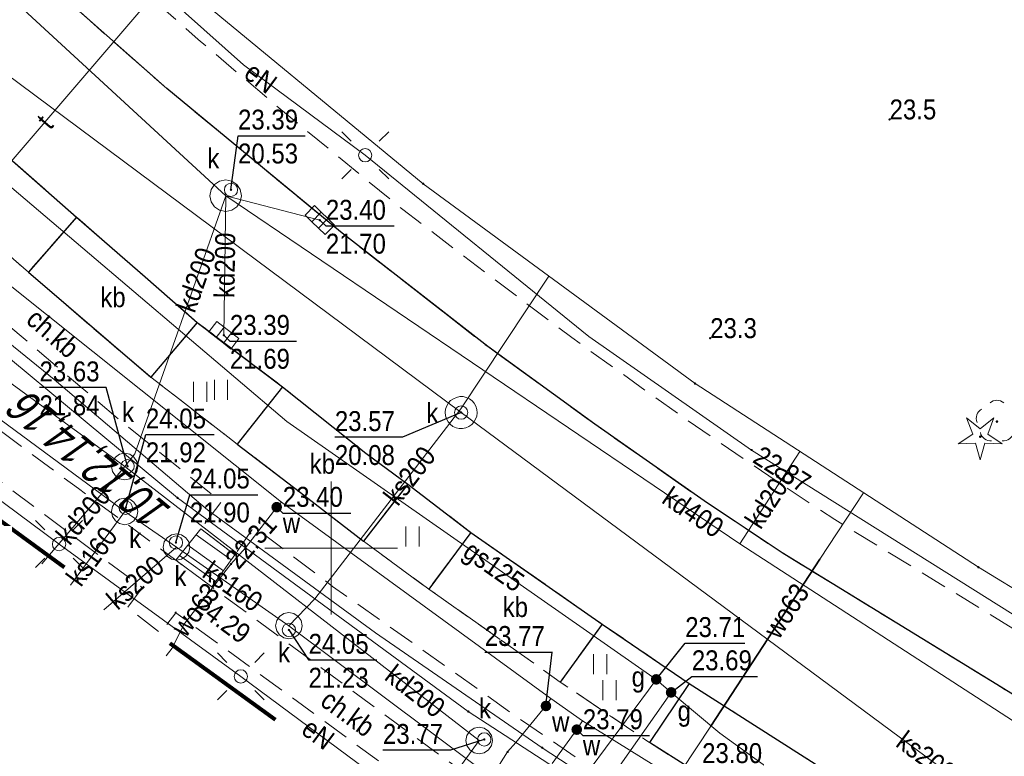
# Model space of a CAD drawing. Header units: metres. Extents: x 5490589 to 5490956, y 5935138 to 5935420.
# Tile 25 of 37: x 5490788 to 5490825, y 5935192 to 5935220. Entities that reach past the tile are written whole.
import ezdxf
from ezdxf.enums import TextEntityAlignment as Align

# ---------------------------------------------------------------- set-up
doc = ezdxf.new("R2010")
doc.units = ezdxf.units.M
doc.header["$MEASUREMENT"] = 0
for name, pattern in [('1.0_0.5', [1.5, 1, -0.5]), ('1.5_0.5', [2, 1.5, -0.5]), ('218-1000', [1.4, 0.7, -0.7]), ('219-500', [0]), ('egkk-500', [0]), ('egug-500', [0])]:
    doc.linetypes.add(name, pattern=pattern)
doc.layers.get('0').update_dxf_attribs({"color": 2, "linetype": 'CONTINUOUS', "lineweight": 5})
for name, color, linetype in [('203-punkt graniczny', 7, 'CONTINUOUS'), ('217-kontur klasyfikacyjny', 7, 'CONTINUOUS'), ('218-kontur użytku gruntowego', 7, 'CONTINUOUS'), ('219-działka ewidencyjna', 7, 'CONTINUOUS'), ('238-Punkt adresowy', 7, 'CONTINUOUS'), ('chodnik', 7, 'CONTINUOUS'), ('chodnik-Atr17', 7, 'CONTINUOUS'), ('drzewo iglaste', 7, 'CONTINUOUS'), ('drzewo liściaste', 7, 'CONTINUOUS'), ('jezdnia', 7, 'CONTINUOUS'), ('komora podziemna', 7, 'CONTINUOUS'), ('kratka ściekowa', 7, 'CONTINUOUS'), ('krawężnik', 7, 'CONTINUOUS'), ('latarnia', 7, 'CONTINUOUS'), ('obszar utwardzony', 7, 'CONTINUOUS'), ('obszar utwardzony-Atr17', 7, 'CONTINUOUS'), ('obudowa ochronna przewodu', 7, 'CONTINUOUS'), ('pikieta naturalna', 7, 'CONTINUOUS'), ('pikieta naturalna-Atr2', 7, 'CONTINUOUS'), ('pikieta sztuczna', 7, 'CONTINUOUS'), ('pikieta sztuczna-Atr2', 7, 'CONTINUOUS'), ('przewód elektroenergetyczny podziemny', 7, 'CONTINUOUS'), ('przewód elektroenergetyczny podziemny-Atr1', 7, 'CONTINUOUS'), ('przewód gazowy', 7, 'CONTINUOUS'), ('przewód gazowy-Atr1', 7, 'CONTINUOUS'), ('przewód kanalizacyjny', 7, 'CONTINUOUS'), ('przewód kanalizacyjny-Atr1', 7, 'CONTINUOUS'), ('przewód telekomunikacyjny podziemny', 7, 'CONTINUOUS'), ('przewód telekomunikacyjny podziemny-Atr1', 7, 'CONTINUOUS'), ('przewód wodociągowy', 7, 'CONTINUOUS'), ('przewód wodociągowy-Atr1', 7, 'CONTINUOUS'), ('rzędna', 7, 'CONTINUOUS'), ('rzędna-Atr2', 7, 'CONTINUOUS'), ('rzędna-Atr3', 7, 'CONTINUOUS'), ('schody w ciągu komunikacyjnym', 7, 'CONTINUOUS'), ('trawnik', 7, 'CONTINUOUS'), ('właz do komory lub kanału - okrągły', 7, 'CONTINUOUS'), ('właz do komory lub kanału - okrągły-Atr17', 7, 'CONTINUOUS'), ('zasuwa lub zawór', 7, 'CONTINUOUS'), ('zasuwa lub zawór-Atr17', 7, 'CONTINUOUS')]:
    doc.layers.add(name, color=color, linetype=linetype)
doc.layers.add('zakres nowy', color=6, linetype='218-1000', lineweight=80)
doc.styles.get("Standard").update_dxf_attribs({"font": 'Working1250', "width": 0.75})

# ---------------------------------------------------------------- blocks, each defined once
blk = doc.blocks.new('203')
at = {"linetype": 'Continuous', "lineweight": 0}
h = blk.add_hatch(color=0, dxfattribs=at)
edge = h.paths.add_edge_path()
edge.add_arc((0, 0), 0.045, 0, 360)
blk = doc.blocks.new('PW01')
at = {"linetype": 'Continuous', "lineweight": 13}
h = blk.add_hatch(color=0, dxfattribs=at)
edge = h.paths.add_edge_path()
edge.add_arc((0, 0), 0.045, 0, 360)
blk = doc.blocks.new('OP011')
at = {"linetype": 'Continuous', "lineweight": 13}
h = blk.add_hatch(color=0, dxfattribs=at)
edge = h.paths.add_edge_path()
edge.add_arc((0, 0), 0.05, 0, 360)
at = {"color": 0, "linetype": 'Continuous', "lineweight": 13}
for p, q in [((-0.283, 0.093), (-0.512, 0.706)), ((-0.512, 0.706), (0, 0.299)), ((0, 0.299), (0.512, 0.706)), ((0.512, 0.706), (0.283, 0.093)), ((-0.828, -0.268), (-0.283, 0.093)), ((0.283, 0.093), (0.828, -0.268)), ((-0.175, -0.24), (-0.828, -0.268)), ((0, -0.87), (-0.175, -0.24)), ((0.175, -0.24), (0, -0.87)), ((0.828, -0.268), (0.175, -0.24))]:
    blk.add_line(p, q, dxfattribs=at)
blk = doc.blocks.new('OP021')
at = {"linetype": 'Continuous', "lineweight": 13}
h = blk.add_hatch(color=0, dxfattribs=at)
edge = h.paths.add_edge_path()
edge.add_arc((0, 0), 0.05, 0, 360)
at = {"color": 0, "linetype": 'Continuous', "lineweight": 13}
for centre, start, end in [((0, 0.4), 49.272, 130.728), ((-0.38, 0.124), 121.308, 202.548), ((0.38, 0.124), 337.452, 58.692), ((-0.235, -0.324), 193.221, 274.871), ((0.235, -0.324), 265.129, 346.779)]:
    blk.add_arc(centre, 0.4, start, end, dxfattribs=at)
blk = doc.blocks.new('TU04')
at = {"color": 0, "linetype": 'Continuous', "lineweight": 13}
for p, q in [((0, 0), (0, 0.75)), ((0.5, 0), (0.5, 0.75))]:
    blk.add_line(p, q, dxfattribs=at)
blk = doc.blocks.new('US22')
at = {"color": 0, "linetype": 'Continuous', "lineweight": 13}
blk.add_circle((0, 0), 0.25, dxfattribs=at)
blk = doc.blocks.new('SM01')
at = {"color": 0, "linetype": 'Continuous', "lineweight": 13}
for p, q in [((-0.53, 0.531), (-0.883, 0.884)), ((0.531, 0.531), (0.884, 0.884)), ((-0.53, -0.53), (-0.883, -0.883)), ((0.531, -0.53), (0.884, -0.883))]:
    blk.add_line(p, q, dxfattribs=at)
blk.add_circle((0, 0), 0.25, dxfattribs=at)
blk = doc.blocks.new('US25')
at = {"linetype": 'Continuous', "lineweight": 0}
h = blk.add_hatch(color=0, dxfattribs=at)
edge = h.paths.add_edge_path()
edge.add_arc((0, 0), 0.2, 0, 360)
blk = doc.blocks.new('US05')
at = {"color": 0, "linetype": 'Continuous', "lineweight": 13}
for p, q in [((-0.525, -0.25), (-0.525, 0.25)), ((-0.525, 0.25), (-0.175, 0.25)), ((-0.175, -0.25), (-0.175, 0.25)), ((-0.175, 0.25), (0.175, 0.25)), ((0.175, -0.25), (0.175, 0.25)), ((0.175, 0.25), (0.525, 0.25)), ((0.525, -0.25), (0.525, 0.25)), ((-0.525, -0.25), (-0.175, -0.25)), ((-0.175, -0.25), (0.175, -0.25)), ((0.175, -0.25), (0.525, -0.25))]:
    blk.add_line(p, q, dxfattribs=at)

msp = doc.modelspace()

# ---------------------------------------------------------------- linework, layer by layer
at = {"color": 0}
for p, q in [((5490800, 5935197.5), (5490800, 5935202.5)), ((5490800, 5935197.5), (5490800, 5935202.5)), ((5490800, 5935197.5), (5490800, 5935202.5)), ((5490800, 5935197.5), (5490800, 5935202.5)), ((5490797.5, 5935200), (5490800, 5935200)), ((5490797.5, 5935200), (5490800, 5935200)), ((5490800, 5935200), (5490802.5, 5935200)), ((5490800, 5935200), (5490802.5, 5935200))]:
    msp.add_line(p, q, dxfattribs=at)
at = {"layer": '217-kontur klasyfikacyjny', "color": 3, "linetype": 'egkk-500', "lineweight": 18, "flags": 128}
for points in [[(5490793.67, 5935221.8), (5490803.46, 5935213.71)], [(5490803.46, 5935213.71), (5490813.69, 5935206.19)], [(5490813.69, 5935206.19), (5490824.35, 5935199.28)], [(5490824.35, 5935199.28), (5490839.02, 5935190.33)]]:
    msp.add_lwpolyline(points, dxfattribs=at)
at = {"layer": '218-kontur użytku gruntowego', "color": 3, "linetype": 'egug-500', "lineweight": 18, "flags": 128}
for points in [[(5490793.67, 5935221.8), (5490803.46, 5935213.71)], [(5490803.46, 5935213.71), (5490793.67, 5935221.8)], [(5490803.46, 5935213.71), (5490813.69, 5935206.19)], [(5490813.69, 5935206.19), (5490803.46, 5935213.71)], [(5490783.78, 5935210.54), (5490794.22, 5935201.89)], [(5490794.22, 5935201.89), (5490783.78, 5935210.54)], [(5490813.69, 5935206.19), (5490824.35, 5935199.28)], [(5490824.35, 5935199.28), (5490813.69, 5935206.19)], [(5490794.22, 5935201.89), (5490805.16, 5935193.85)], [(5490805.16, 5935193.85), (5490794.22, 5935201.89)], [(5490824.35, 5935199.28), (5490839.02, 5935190.33)], [(5490839.02, 5935190.33), (5490824.35, 5935199.28)], [(5490805.16, 5935193.85), (5490816.54, 5935186.46)], [(5490816.54, 5935186.46), (5490805.16, 5935193.85)]]:
    msp.add_lwpolyline(points, dxfattribs=at)
at = {"layer": '219-działka ewidencyjna', "color": 7, "linetype": '219-500', "lineweight": 18, "flags": 128}
for points in [[(5490793.67, 5935221.8), (5490803.46, 5935213.71)], [(5490803.46, 5935213.71), (5490813.69, 5935206.19)], [(5490783.78, 5935210.54), (5490794.22, 5935201.89)], [(5490813.69, 5935206.19), (5490824.35, 5935199.28)], [(5490794.22, 5935201.89), (5490805.16, 5935193.85)], [(5490824.35, 5935199.28), (5490839.02, 5935190.33)], [(5490805.16, 5935193.85), (5490816.54, 5935186.46)]]:
    msp.add_lwpolyline(points, dxfattribs=at)
at = {"layer": 'chodnik', "color": 7, "linetype": '1.0_0.5', "lineweight": 18, "flags": 128}
for points in [[(5490850.09, 5935193.68), (5490848.28, 5935194.8), (5490847.33, 5935193.46), (5490846.45, 5935192.26), (5490845.21, 5935190.7), (5490844.54, 5935189.93), (5490844.08, 5935189.43), (5490843.8, 5935189.2), (5490843.55, 5935189.04), (5490843.25, 5935188.86), (5490842.94, 5935188.74), (5490842.64, 5935188.62), (5490842.3, 5935188.56), (5490841.99, 5935188.49), (5490841.62, 5935188.44), (5490841.3, 5935188.4), (5490840.97, 5935188.37), (5490840.64, 5935188.37), (5490840.3, 5935188.39), (5490839.97, 5935188.44), (5490839.65, 5935188.55), (5490839.34, 5935188.66), (5490839.04, 5935188.8), (5490838.2, 5935189.26), (5490836.02, 5935190.58), (5490823.22, 5935198.47), (5490818.95, 5935201.07), (5490816.85, 5935202.45), (5490813.14, 5935204.99), (5490809.05, 5935207.92), (5490805.88, 5935210.31), (5490802.69, 5935212.74), (5490798.11, 5935216.5), (5490795, 5935219.14), (5490791.24, 5935222.46), (5490787.55, 5935225.87), (5490785.37, 5935227.91), (5490782.53, 5935230.71), (5490778.34, 5935235.05), (5490774.62, 5935239.11), (5490771.35, 5935242.88), (5490769.08, 5935245.62), (5490764.11, 5935251.83), (5490761.01, 5935255.81), (5490755.83, 5935263.18), (5490753.66, 5935266.54), (5490748.77, 5935274.21), (5490747.72, 5935275.85), (5490746.84, 5935275.29), (5490746.51, 5935273.75), (5490751.86, 5935265.39), (5490754, 5935262.06), (5490762.2, 5935250.68), (5490764.74, 5935247.57), (5490767.26, 5935244.46), (5490769.8, 5935241.37), (5490773.09, 5935237.6), (5490776.46, 5935233.91), (5490778.52, 5935231.68), (5490782.03, 5935228.18), (5490784.89, 5935225.39), (5490787.83, 5935222.62), (5490790.8, 5935219.95), (5490793.82, 5935217.29), (5490796.91, 5935214.74), (5490800.35, 5935211.9), (5490805.89, 5935207.58), (5490809.92, 5935204.66), (5490814.03, 5935201.78), (5490816.97, 5935199.82), (5490825.04, 5935194.87), (5490834.38, 5935189.08), (5490835.18, 5935188.62), (5490836.52, 5935187.78), (5490837.82, 5935187.05), (5490838.71, 5935186.6), (5490839.68, 5935186.32), (5490840.17, 5935186.24), (5490840.68, 5935186.22), (5490841.17, 5935186.25), (5490841.69, 5935186.29), (5490842.2, 5935186.37), (5490842.68, 5935186.42), (5490843.16, 5935186.55), (5490843.65, 5935186.7), (5490844.11, 5935186.9), (5490844.56, 5935187.12), (5490844.97, 5935187.4), (5490845.37, 5935187.7), (5490845.74, 5935188.06), (5490846.4, 5935188.81), (5490847.03, 5935189.58), (5490847.66, 5935190.36), (5490848.57, 5935191.56)], [(5490778.34, 5935216.83), (5490776.72, 5935214.62), (5490778.06, 5935213.65), (5490779.52, 5935215.75), (5490782.7, 5935212.88), (5490787.41, 5935208.76), (5490792, 5935204.85), (5490795.86, 5935201.73), (5490795.1, 5935200.72), (5490796.38, 5935199.75), (5490797.09, 5935200.8), (5490800.05, 5935198.56), (5490807.47, 5935193.31), (5490810.87, 5935191), (5490816.1, 5935187.67), (5490821.34, 5935184.5), (5490821.62, 5935185.18), (5490821.76, 5935185.66), (5490821.88, 5935186.16), (5490821.92, 5935186.53), (5490817.12, 5935189.42), (5490811.98, 5935192.68), (5490808.62, 5935194.96), (5490803.67, 5935198.46), (5490801.21, 5935200.26), (5490798.84, 5935202.09), (5490796.46, 5935203.91), (5490793.22, 5935206.43), (5490790.93, 5935208.37), (5490788.61, 5935210.38), (5490784.05, 5935214.37), (5490781.82, 5935216.4), (5490779.61, 5935218.44), (5490775.3, 5935222.87), (5490771.16, 5935227.16), (5490762.19, 5935236.95), (5490761.88, 5935237.35), (5490761.63, 5935237.8), (5490761.52, 5935238.13), (5490761.49, 5935238.45), (5490761.53, 5935238.79), (5490761.69, 5935239.29), (5490761.89, 5935239.75), (5490762.17, 5935240.18), (5490762.52, 5935240.67), (5490760.1, 5935243.77), (5490759.14, 5935243.44), (5490758.62, 5935243.34), (5490758.15, 5935243.3), (5490757.66, 5935243.28), (5490757.14, 5935243.26), (5490756.14, 5935243.23), (5490755.14, 5935243.26), (5490754.13, 5935243.33), (5490753.62, 5935243.39), (5490753.13, 5935243.48), (5490752.66, 5935243.58), (5490752.15, 5935243.7), (5490751.71, 5935243.9), (5490751.08, 5935244.31), (5490749.35, 5935243.37), (5490747.61, 5935242.42), (5490728.02, 5935231.69), (5490713.43, 5935223.69), (5490712.7, 5935222.79), (5490712.25, 5935222.22), (5490711.77, 5935221.5), (5490711.41, 5935220.83), (5490711.11, 5935219.98), (5490729.81, 5935230.21), (5490750.94, 5935241.71), (5490751.19, 5935241.8), (5490751.47, 5935241.79), (5490752.22, 5935241.59), (5490752.71, 5935241.49), (5490753.21, 5935241.39), (5490753.71, 5935241.34), (5490754.21, 5935241.3), (5490754.71, 5935241.25), (5490755.39, 5935241.23), (5490755.74, 5935241.23), (5490756.07, 5935241.09), (5490756.35, 5935240.88), (5490761.98, 5935234.06), (5490765.98, 5935229.55), (5490769.38, 5935225.85), (5490773.76, 5935221.34), (5490778.2, 5935217.04)], [(5490725.49, 5935196.72), (5490726.23, 5935195.39), (5490743.06, 5935204.55), (5490744.86, 5935205.52), (5490767.3, 5935217.72), (5490775.26, 5935211.72), (5490774.59, 5935210.83), (5490775.87, 5935209.83), (5490776.51, 5935210.78), (5490792.89, 5935198.51), (5490792.33, 5935197.76), (5490793.58, 5935196.8), (5490794.15, 5935197.57), (5490802.05, 5935191.8), (5490810.22, 5935185.78), (5490801.51, 5935171.37), (5490807.14, 5935167.97), (5490814.11, 5935179.42), (5490817.19, 5935177.52), (5490819.33, 5935181.02), (5490811.07, 5935187.13), (5490802.95, 5935193.04), (5490795.51, 5935198.54), (5490794.15, 5935199.55), (5490790.49, 5935202.24), (5490779.3, 5935210.52), (5490777.07, 5935212.14), (5490775.69, 5935213.17), (5490774.53, 5935214.02), (5490767.52, 5935219.61), (5490764.79, 5935218.16), (5490753.9, 5935212.2)]]:
    msp.add_lwpolyline(points, close=True, dxfattribs=at)
at = {"layer": 'jezdnia', "color": 7, "linetype": '1.5_0.5', "lineweight": 18, "flags": 128}
msp.add_lwpolyline([(5490754, 5935262.06), (5490751.86, 5935265.39), (5490746.51, 5935273.75), (5490742.63, 5935279.84), (5490738.32, 5935286.44), (5490732.44, 5935295.73), (5490722.51, 5935311.34), (5490718.74, 5935317.25), (5490717.66, 5935318.92), (5490716.6, 5935320.62), (5490715.86, 5935321.91), (5490715.17, 5935323.27), (5490713.69, 5935326.49), (5490713.08, 5935327.85), (5490712.37, 5935329.69), (5490711.86, 5935331.13), (5490710.98, 5935334.03), (5490710.54, 5935335.49), (5490710.2, 5935336.88), (5490709.91, 5935337.91), (5490709.63, 5935339.3), (5490709.38, 5935340.82), (5490709.16, 5935342.35), (5490708.93, 5935343.86), (5490708.77, 5935345.32), (5490708.64, 5935346.8), (5490708.53, 5935348.26), (5490708.49, 5935350.27), (5490708.49, 5935352.27), (5490708.52, 5935354.29), (5490708.69, 5935357.31), (5490708.92, 5935359.29), (5490709.22, 5935361.29), (5490709.44, 5935362.78), (5490709.76, 5935364.23), (5490710.63, 5935367.57), (5490711.19, 5935368.99), (5490711.62, 5935369.88), (5490712.04, 5935370.75), (5490712.55, 5935371.63), (5490712.82, 5935372.06), (5490713.19, 5935372.46), (5490713.52, 5935372.84), (5490713.91, 5935373.2), (5490714.28, 5935373.53), (5490714.72, 5935373.8), (5490715.14, 5935373.99), (5490715.59, 5935374.2), (5490716.1, 5935374.35), (5490716.58, 5935374.46), (5490717.06, 5935374.54), (5490717.59, 5935374.6), (5490718.09, 5935374.63), (5490718.59, 5935374.65), (5490719.09, 5935374.64), (5490719.58, 5935374.59), (5490720.06, 5935374.47), (5490720.55, 5935374.34), (5490721.53, 5935374.04), (5490723.41, 5935373.35), (5490702.58, 5935381.08), (5490702.88, 5935380.9), (5490703.47, 5935380.34), (5490704.14, 5935379.62), (5490704.41, 5935379.22), (5490704.74, 5935378.8), (5490705, 5935378.36), (5490705.24, 5935377.93), (5490705.41, 5935377.45), (5490705.56, 5935376.98), (5490705.82, 5935376), (5490705.91, 5935375.52), (5490705.96, 5935375), (5490705.84, 5935373.98), (5490705.68, 5935373.03), (5490704.59, 5935369.2), (5490704.16, 5935367.65), (5490703.32, 5935364.34), (5490702.95, 5935362.4), (5490702.62, 5935360.41), (5490702.37, 5935358.41), (5490702.21, 5935356.95), (5490702.11, 5935355.46), (5490702, 5935353.48), (5490701.86, 5935351.04), (5490701.94, 5935349.48), (5490702, 5935347.48), (5490702.1, 5935345.49), (5490702.32, 5935343.51), (5490702.58, 5935341.53), (5490702.9, 5935339.58), (5490703.23, 5935337.6), (5490704.2, 5935333.72), (5490704.64, 5935332.3), (5490705.46, 5935329.97), (5490706.14, 5935328.08), (5490707.1, 5935325.83), (5490707.95, 5935324), (5490709.1, 5935321.76), (5490710.29, 5935319.58), (5490711.29, 5935317.81), (5490714.53, 5935312.73), (5490717.75, 5935307.69), (5490721, 5935302.68), (5490723.92, 5935298.01), (5490727.38, 5935292.63), (5490730.7, 5935287.45), (5490733.32, 5935283.34), (5490733.85, 5935282.52), (5490734.55, 5935281.41), (5490739.74, 5935273.17), (5490741.9, 5935269.87), (5490746.8, 5935262.16), (5490748.88, 5935258.81), (5490749.4, 5935257.88), (5490749.6, 5935257.24), (5490749.69, 5935256.22), (5490749.7, 5935255.72), (5490749.66, 5935254.72), (5490749.48, 5935253.71), (5490749.24, 5935252.74), (5490748.89, 5935251.77), (5490748.72, 5935251.33), (5490748.47, 5935250.87), (5490747.84, 5935249.96), (5490747.2, 5935249.3), (5490746.48, 5935248.68), (5490745.65, 5935248.12), (5490744.74, 5935247.55), (5490712.74, 5935230.16), (5490703.54, 5935225.12), (5490693.9, 5935219.85), (5490693.4, 5935219.62), (5490692.46, 5935219.23), (5490691.54, 5935218.92), (5490691.09, 5935218.79), (5490690.08, 5935218.63), (5490689.05, 5935218.54), (5490688.53, 5935218.56), (5490687.54, 5935218.63), (5490687.06, 5935218.73), (5490686.07, 5935219.05), (5490685.61, 5935219.22), (5490685.15, 5935219.42), (5490684.72, 5935219.66), (5490684.28, 5935219.91), (5490683.86, 5935220.2), (5490683.46, 5935220.5), (5490683.06, 5935220.82), (5490682.69, 5935221.17), (5490682.34, 5935221.51), (5490682.03, 5935221.84), (5490681.58, 5935222.25), (5490692, 5935203.21), (5490691.95, 5935203.64), (5490691.81, 5935204.11), (5490691.67, 5935204.57), (5490691.58, 5935205.09), (5490691.5, 5935205.57), (5490691.45, 5935206.08), (5490691.44, 5935206.59), (5490691.46, 5935207.1), (5490691.51, 5935207.6), (5490691.57, 5935208.09), (5490691.67, 5935208.6), (5490691.79, 5935209.07), (5490691.97, 5935209.54), (5490692.16, 5935210.01), (5490692.38, 5935210.47), (5490692.6, 5935210.92), (5490692.87, 5935211.35), (5490693.16, 5935211.75), (5490693.44, 5935212.14), (5490693.82, 5935212.5), (5490694.17, 5935212.86), (5490694.55, 5935213.19), (5490694.94, 5935213.49), (5490695.79, 5935214.04), (5490696.66, 5935214.53), (5490697.52, 5935215.02), (5490700.98, 5935216.88), (5490713.43, 5935223.69), (5490747.61, 5935242.42), (5490749.35, 5935243.37), (5490751.08, 5935244.31), (5490752.54, 5935244.93), (5490753.48, 5935245.27), (5490754.44, 5935245.5), (5490755.47, 5935245.62), (5490756.49, 5935245.57), (5490757.44, 5935245.48), (5490757.94, 5935245.33), (5490758.44, 5935245.18), (5490758.97, 5935244.88), (5490759.4, 5935244.58), (5490760.1, 5935243.77), (5490762.52, 5935240.67), (5490764.56, 5935238.37), (5490768.95, 5935233.26), (5490770.95, 5935231.1), (5490772.99, 5935228.9), (5490777.19, 5935224.62), (5490781.53, 5935220.39), (5490785.9, 5935216.42), (5490790.42, 5935212.45), (5490793, 5935210.21), (5490794.96, 5935208.49), (5490798.17, 5935206.07), (5490801.3, 5935203.57), (5490802.88, 5935202.4), (5490805.26, 5935200.59), (5490810.19, 5935197.14), (5490813.47, 5935194.9), (5490818.52, 5935191.68), (5490820, 5935190.79), (5490832.04, 5935183.46), (5490835.43, 5935181.38), (5490842.37, 5935177.14), (5490842.16, 5935176.8), (5490843.47, 5935176), (5490843.72, 5935176.35), (5490850.85, 5935171.98), (5490854.26, 5935169.93), (5490861.26, 5935165.65), (5490866.4, 5935162.52), (5490869.81, 5935160.5), (5490872.81, 5935165.67), (5490863.37, 5935171.42), (5490857.41, 5935175.05), (5490855.71, 5935176.07), (5490854.88, 5935176.62), (5490854.18, 5935177.24), (5490853.76, 5935177.67), (5490853.43, 5935178.05), (5490853.12, 5935178.46), (5490852.87, 5935178.88), (5490852.62, 5935179.32), (5490852.42, 5935179.78), (5490852.23, 5935180.26), (5490852.07, 5935180.73), (5490851.98, 5935181.24), (5490851.9, 5935181.72), (5490851.84, 5935182.21), (5490851.82, 5935182.71), (5490851.84, 5935183.22), (5490851.86, 5935183.73), (5490851.92, 5935184.22), (5490852.03, 5935184.71), (5490852.2, 5935185.34), (5490853.97, 5935188.73), (5490850.09, 5935193.68), (5490848.57, 5935191.56), (5490847.66, 5935190.36), (5490847.03, 5935189.58), (5490846.4, 5935188.81), (5490845.74, 5935188.06), (5490845.37, 5935187.7), (5490844.97, 5935187.4), (5490844.56, 5935187.12), (5490844.11, 5935186.9), (5490843.65, 5935186.7), (5490843.16, 5935186.55), (5490842.68, 5935186.42), (5490842.2, 5935186.37), (5490841.69, 5935186.29), (5490841.17, 5935186.25), (5490840.68, 5935186.22), (5490840.17, 5935186.24), (5490839.68, 5935186.32), (5490838.71, 5935186.6), (5490837.82, 5935187.05), (5490836.52, 5935187.78), (5490835.18, 5935188.62), (5490834.38, 5935189.08), (5490825.04, 5935194.87), (5490816.97, 5935199.82), (5490814.03, 5935201.78), (5490809.92, 5935204.66), (5490805.89, 5935207.58), (5490800.35, 5935211.9), (5490796.91, 5935214.74), (5490793.82, 5935217.29), (5490790.8, 5935219.95), (5490787.83, 5935222.62), (5490784.89, 5935225.39), (5490782.03, 5935228.18), (5490778.52, 5935231.68), (5490776.46, 5935233.91), (5490773.09, 5935237.6), (5490769.8, 5935241.37), (5490767.26, 5935244.46), (5490764.74, 5935247.57), (5490762.2, 5935250.68)], close=True, dxfattribs=at)
at = {"layer": 'komora podziemna', "color": 34, "linetype": 'Continuous', "lineweight": 18, "flags": 128}
for points in [[(5490796.03, 5935213.86), (5490796.26, 5935213.81), (5490796.45, 5935213.68), (5490796.58, 5935213.49), (5490796.63, 5935213.26), (5490796.58, 5935213.03), (5490796.45, 5935212.84), (5490796.26, 5935212.71), (5490796.03, 5935212.66), (5490795.8, 5935212.71), (5490795.61, 5935212.84), (5490795.48, 5935213.03), (5490795.43, 5935213.26), (5490795.48, 5935213.49), (5490795.61, 5935213.68), (5490795.8, 5935213.81)], [(5490804.48, 5935204.66), (5490804.4, 5935204.75), (5490804.34, 5935204.86), (5490804.3, 5935204.98), (5490804.29, 5935205.11), (5490804.3, 5935205.23), (5490804.35, 5935205.35), (5490804.41, 5935205.46), (5490804.49, 5935205.55), (5490804.6, 5935205.62), (5490804.71, 5935205.67), (5490804.84, 5935205.7), (5490804.96, 5935205.7), (5490805.08, 5935205.67), (5490805.2, 5935205.62), (5490805.3, 5935205.54), (5490805.38, 5935205.45), (5490805.44, 5935205.34), (5490805.48, 5935205.22), (5490805.49, 5935205.09), (5490805.48, 5935204.97), (5490805.43, 5935204.85), (5490805.37, 5935204.74), (5490805.29, 5935204.65), (5490805.18, 5935204.58), (5490805.07, 5935204.53), (5490804.94, 5935204.5), (5490804.82, 5935204.5), (5490804.7, 5935204.53), (5490804.58, 5935204.58)], [(5490792.23, 5935203.57), (5490792.42, 5935203.53), (5490792.58, 5935203.42), (5490792.69, 5935203.26), (5490792.73, 5935203.07), (5490792.69, 5935202.88), (5490792.58, 5935202.72), (5490792.42, 5935202.61), (5490792.23, 5935202.57), (5490792.04, 5935202.61), (5490791.88, 5935202.72), (5490791.77, 5935202.88), (5490791.73, 5935203.07), (5490791.77, 5935203.26), (5490791.88, 5935203.42), (5490792.04, 5935203.53)], [(5490792.23, 5935201.88), (5490792.42, 5935201.84), (5490792.58, 5935201.73), (5490792.69, 5935201.57), (5490792.73, 5935201.38), (5490792.69, 5935201.19), (5490792.58, 5935201.03), (5490792.42, 5935200.92), (5490792.23, 5935200.88), (5490792.04, 5935200.92), (5490791.88, 5935201.03), (5490791.77, 5935201.19), (5490791.73, 5935201.38), (5490791.77, 5935201.57), (5490791.88, 5935201.73), (5490792.04, 5935201.84)], [(5490794.18, 5935200.54), (5490794.37, 5935200.5), (5490794.53, 5935200.39), (5490794.64, 5935200.23), (5490794.68, 5935200.04), (5490794.64, 5935199.85), (5490794.53, 5935199.69), (5490794.37, 5935199.58), (5490794.18, 5935199.54), (5490793.99, 5935199.58), (5490793.83, 5935199.69), (5490793.72, 5935199.85), (5490793.68, 5935200.04), (5490793.72, 5935200.23), (5490793.83, 5935200.39), (5490793.99, 5935200.5)], [(5490798.41, 5935197.58), (5490798.6, 5935197.54), (5490798.76, 5935197.43), (5490798.87, 5935197.27), (5490798.91, 5935197.08), (5490798.87, 5935196.89), (5490798.76, 5935196.73), (5490798.6, 5935196.62), (5490798.41, 5935196.58), (5490798.22, 5935196.62), (5490798.06, 5935196.73), (5490797.95, 5935196.89), (5490797.91, 5935197.08), (5490797.95, 5935197.27), (5490798.06, 5935197.43), (5490798.22, 5935197.54)], [(5490805.57, 5935193.26), (5490805.76, 5935193.22), (5490805.92, 5935193.11), (5490806.03, 5935192.95), (5490806.07, 5935192.76), (5490806.03, 5935192.57), (5490805.92, 5935192.41), (5490805.76, 5935192.3), (5490805.57, 5935192.26), (5490805.38, 5935192.3), (5490805.22, 5935192.41), (5490805.11, 5935192.57), (5490805.07, 5935192.76), (5490805.11, 5935192.95), (5490805.22, 5935193.11), (5490805.38, 5935193.22)]]:
    msp.add_lwpolyline(points, close=True, dxfattribs=at)
at = {"layer": 'krawężnik', "color": 7, "linetype": 'Continuous', "lineweight": 25, "flags": 128}
for points in [[(5490800.35, 5935211.9), (5490796.91, 5935214.74), (5490793.82, 5935217.29), (5490790.8, 5935219.95), (5490787.83, 5935222.62)], [(5490785.9, 5935216.42), (5490790.42, 5935212.45), (5490788.61, 5935210.38), (5490793.22, 5935206.43)], [(5490790.42, 5935212.45), (5490793, 5935210.21), (5490794.96, 5935208.49), (5490793.22, 5935206.43)], [(5490834.38, 5935189.08), (5490825.04, 5935194.87), (5490816.97, 5935199.82), (5490814.03, 5935201.78), (5490809.92, 5935204.66), (5490805.89, 5935207.58), (5490800.35, 5935211.9)], [(5490794.96, 5935208.49), (5490798.17, 5935206.07), (5490796.46, 5935203.91), (5490798.84, 5935202.09), (5490801.21, 5935200.26)], [(5490798.17, 5935206.07), (5490801.3, 5935203.57), (5490802.88, 5935202.4), (5490805.26, 5935200.59)], [(5490802.88, 5935202.4), (5490801.21, 5935200.26)], [(5490805.26, 5935200.59), (5490803.67, 5935198.46)], [(5490805.26, 5935200.59), (5490810.19, 5935197.14), (5490808.62, 5935194.96)], [(5490810.19, 5935197.14), (5490813.47, 5935194.9), (5490811.98, 5935192.68)], [(5490813.47, 5935194.9), (5490818.52, 5935191.68), (5490817.12, 5935189.42), (5490811.98, 5935192.68)]]:
    msp.add_lwpolyline(points, dxfattribs=at)
at = {"layer": 'obszar utwardzony', "color": 7, "linetype": '1.5_0.5', "lineweight": 18, "flags": 128}
for points in [[(5490790.42, 5935212.45), (5490788.61, 5935210.38), (5490790.93, 5935208.37), (5490793.22, 5935206.43), (5490794.96, 5935208.49), (5490793, 5935210.21)], [(5490798.17, 5935206.07), (5490796.46, 5935203.91), (5490798.84, 5935202.09), (5490801.21, 5935200.26), (5490802.88, 5935202.4), (5490801.3, 5935203.57)], [(5490805.26, 5935200.59), (5490803.67, 5935198.46), (5490808.62, 5935194.96), (5490810.19, 5935197.14)], [(5490813.47, 5935194.9), (5490811.98, 5935192.68), (5490817.12, 5935189.42), (5490818.52, 5935191.68)]]:
    msp.add_lwpolyline(points, close=True, dxfattribs=at)
at = {"layer": 'obudowa ochronna przewodu', "color": 7, "linetype": 'Continuous', "lineweight": 35, "flags": 128}
msp.add_lwpolyline([(5490814.28, 5935193.3), (5490818.39, 5935199.58)], dxfattribs=at)
at = {"layer": 'przewód elektroenergetyczny podziemny', "color": 1, "linetype": 'Continuous', "lineweight": 18, "flags": 128}
for points in [[(5490833.67, 5935192.75), (5490825.66, 5935197.5), (5490815.82, 5935203.69), (5490809.7, 5935207.96), (5490801.28, 5935214.78), (5490796.7, 5935218.18), (5490792.34, 5935222.09), (5490786.87, 5935227.06), (5490781.12, 5935232.77), (5490776.77, 5935237.47), (5490769.84, 5935245.65), (5490766.68, 5935249.32)], [(5490776.97, 5935209.65), (5490789.76, 5935200.15)], [(5490789.76, 5935200.15), (5490796.6, 5935195.17)], [(5490802.42, 5935190.85), (5490796.6, 5935195.17)]]:
    msp.add_lwpolyline(points, dxfattribs=at)
at = {"layer": 'przewód gazowy', "color": 40, "linetype": 'Continuous', "lineweight": 18, "flags": 128}
for points in [[(5490853.03, 5935168.18), (5490844.68, 5935172.96), (5490834.29, 5935179.51), (5490820.93, 5935188.48), (5490820.57, 5935188.73), (5490814.62, 5935193.03), (5490812.79, 5935194.57), (5490812.23, 5935195.06), (5490798.33, 5935204.76), (5490786.81, 5935214.55), (5490770.88, 5935228.03), (5490769.54, 5935229.1), (5490756.14, 5935245.34)], [(5490812.79, 5935194.57), (5490812.5, 5935194.15), (5490809.9, 5935190.44), (5490804.9, 5935183.28), (5490797.49, 5935172.05), (5490781.59, 5935181.81), (5490778.29, 5935183.88), (5490777.44, 5935187.79), (5490768.01, 5935195.06), (5490765.8, 5935191.52), (5490759.79, 5935181.41), (5490761, 5935180.6)], [(5490812.23, 5935195.06), (5490811.94, 5935194.66), (5490809.24, 5935191.02), (5490804.9, 5935185.17), (5490800.62, 5935189.25)]]:
    msp.add_lwpolyline(points, dxfattribs=at)
at = {"layer": 'przewód kanalizacyjny', "color": 34, "linetype": 'Continuous', "lineweight": 18}
msp.add_lwpolyline([(5490843.12, 5935176.8), (5490804.89, 5935205.1), (5490770.59, 5935230.64), (5490754.39, 5935255.57), (5490729.9, 5935289.08), (5490710.57, 5935316.38), (5490703.51, 5935346.76), (5490707.95, 5935384.8), (5490676.876, 5935395.649)], dxfattribs=at)
at = {"layer": 'przewód kanalizacyjny', "color": 34, "linetype": 'Continuous', "lineweight": 18, "flags": 128}
for points in [[(5490783.18, 5935225.1), (5490796.03, 5935213.26), (5490815.38, 5935200.16), (5490834.11, 5935188.02), (5490838.66, 5935184.99), (5490845.99, 5935180.11)], [(5490796.03, 5935213.26), (5490792.61, 5935203.55), (5490792.23, 5935203.07)], [(5490796.03, 5935213.26), (5490795.96, 5935208.01)], [(5490796.03, 5935213.26), (5490799.57, 5935212.34)], [(5490792.23, 5935203.07), (5490781.46, 5935210.93)], [(5490779.79, 5935210.56), (5490792.23, 5935201.38)], [(5490808.19, 5935210.23), (5490804.88, 5935205.24), (5490799.39, 5935198.09), (5490798.41, 5935197.08)], [(5490815.38, 5935200.16), (5490817.63, 5935203.63)], [(5490792.23, 5935203.07), (5490789.11, 5935199.41)], [(5490805.57, 5935192.76), (5490792.23, 5935203.07)], [(5490792.23, 5935201.38), (5490790.19, 5935198.6)], [(5490792.23, 5935201.38), (5490794.18, 5935200.04)], [(5490791.44, 5935197.68), (5490794.18, 5935200.04)], [(5490794.18, 5935200.04), (5490798.41, 5935197.08)], [(5490817.98, 5935182.42), (5490798.41, 5935197.08)], [(5490793.92, 5935176.69), (5490805.57, 5935192.76)]]:
    msp.add_lwpolyline(points, dxfattribs=at)
at = {"layer": 'przewód telekomunikacyjny podziemny', "color": 30, "linetype": 'Continuous', "lineweight": 18, "flags": 128}
for points in [[(5490784.63, 5935210.68), (5490793.81, 5935221.39)], [(5490784.84, 5935210.18), (5490789.58, 5935206.34), (5490795.35, 5935201.44), (5490801.67, 5935196.81), (5490807.94, 5935192.49), (5490815.09, 5935187.8), (5490821.03, 5935184.14), (5490831.87, 5935177.53), (5490847.72, 5935167.66)]]:
    msp.add_lwpolyline(points, dxfattribs=at)
at = {"layer": 'przewód wodociągowy', "color": 5, "linetype": 'Continuous', "lineweight": 18, "flags": 128}
for points in [[(5490785.73, 5935211.63), (5490798.13, 5935201.73), (5490808.26, 5935194.34), (5490809.45, 5935193.5), (5490812.97, 5935191.32), (5490821.95, 5935185.2), (5490833.47, 5935177.81), (5490846.46, 5935170.72), (5490846.68, 5935170.59), (5490847.08, 5935170.37), (5490858.04, 5935163.45), (5490873.85, 5935153.89)], [(5490812.97, 5935191.32), (5490813.18, 5935191.63), (5490814.28, 5935193.3), (5490818.39, 5935199.58), (5490820.03, 5935202.08)], [(5490798.13, 5935201.73), (5490797.95, 5935201.54), (5490796.77, 5935200.01)], [(5490793.79, 5935195.95), (5490794.02, 5935196.24), (5490794.46, 5935197.13), (5490796.23, 5935199.4), (5490796.77, 5935200.01)], [(5490808.26, 5935194.34), (5490808.08, 5935194.06), (5490806.95, 5935192.69)], [(5490809.45, 5935193.5), (5490809.24, 5935193.17), (5490808.31, 5935191.9)], [(5490806.95, 5935192.69), (5490806.64, 5935192.33), (5490794.43, 5935172.98), (5490794.3, 5935171.24), (5490790.94, 5935167.48), (5490783.48, 5935171.89), (5490771.71, 5935178.76), (5490769.85, 5935176.73)]]:
    msp.add_lwpolyline(points, dxfattribs=at)
at = {"layer": 'rzędna-Atr2', "color": 7}
for p, q in [((5490796.23, 5935213.48), (5490796.495, 5935215.515)), ((5490796.495, 5935215.515), (5490799.027, 5935215.515)), ((5490805.78, 5935196.085), (5490808.322, 5935196.085)), ((5490808.08, 5935194.06), (5490808.31, 5935196.085))]:
    msp.add_line(p, q, dxfattribs=at)
at = {"layer": 'rzędna-Atr2', "color": 7, "flags": 128}
for points in [[(5490799.57, 5935212.34), (5490799.8, 5935212.12), (5490802.364, 5935212.12)], [(5490795.96, 5935208.01), (5490796.19, 5935207.79), (5490798.695, 5935207.79)], [(5490792.34, 5935203.08), (5490791.53, 5935206.04), (5490789.025, 5935206.04)], [(5490804.89, 5935205.1), (5490802.68, 5935204.17), (5490800.138, 5935204.17)], [(5490792.27, 5935201.52), (5490793.03, 5935204.27), (5490795.594, 5935204.27)], [(5490794.16, 5935200.21), (5490794.68, 5935202.01), (5490797.244, 5935202.01)], [(5490797.95, 5935201.54), (5490798.18, 5935201.32), (5490800.744, 5935201.32)], [(5490798.41, 5935196.92), (5490799.15, 5935195.79), (5490801.714, 5935195.79)], [(5490812.23, 5935195.06), (5490813.32, 5935196.42), (5490815.565, 5935196.42)], [(5490812.79, 5935194.57), (5490813.57, 5935195.17), (5490816.043, 5935195.17)], [(5490809.24, 5935193.17), (5490809.47, 5935192.95), (5490811.975, 5935192.95)], [(5490805.76, 5935192.8), (5490804.49, 5935192.4), (5490801.948, 5935192.4)]]:
    msp.add_lwpolyline(points, dxfattribs=at)
at = {"layer": 'schody w ciągu komunikacyjnym', "color": 7, "linetype": 'Continuous', "lineweight": 18, "flags": 128}
msp.add_lwpolyline([(5490795.51, 5935198.54), (5490796.38, 5935199.75), (5490795.1, 5935200.72), (5490794.15, 5935199.55)], close=True, dxfattribs=at)
for points in [[(5490796.24, 5935199.555), (5490794.923, 5935200.502)], [(5490795.948, 5935199.149), (5490794.607, 5935200.113)], [(5490795.656, 5935198.743), (5490794.291, 5935199.724)]]:
    msp.add_lwpolyline(points, dxfattribs=at)
at = {"layer": 'trawnik', "color": 7, "linetype": '1.0_0.5', "lineweight": 18, "flags": 128}
for points in [[(5490790.42, 5935212.45), (5490785.9, 5935216.42), (5490784.05, 5935214.37), (5490788.61, 5935210.38)], [(5490796.46, 5935203.91), (5490798.17, 5935206.07), (5490794.96, 5935208.49), (5490793.22, 5935206.43)], [(5490805.26, 5935200.59), (5490802.88, 5935202.4), (5490801.21, 5935200.26), (5490803.67, 5935198.46)], [(5490813.47, 5935194.9), (5490810.19, 5935197.14), (5490808.62, 5935194.96), (5490811.98, 5935192.68)]]:
    msp.add_lwpolyline(points, close=True, dxfattribs=at)
at = {"layer": 'zakres nowy', "ltscale": 7}
msp.add_lwpolyline([(5490696.87, 5935411.82), (5490683.11, 5935366.31), (5490696.87, 5935309.87), (5490746.26, 5935230.85), (5490858.09, 5935150.06), (5490948.04, 5935320.45)], close=True, dxfattribs=at)

# ---------------------------------------------------------------- block references
at = {"layer": '203-punkt graniczny', "color": 7, "linetype": 'Continuous', "lineweight": 18}
for p in [(5490803.46, 5935213.71), (5490813.69, 5935206.19), (5490794.22, 5935201.89), (5490824.35, 5935199.28), (5490805.16, 5935193.85)]:
    msp.add_blockref('203', p, dxfattribs=at)
at = {"layer": 'drzewo iglaste', "color": 94, "linetype": 'Continuous', "lineweight": 18}
msp.add_blockref('OP011', (5490824.42, 5935204.19), dxfattribs=at)
at = {"layer": 'drzewo liściaste', "color": 94, "linetype": 'Continuous', "lineweight": 18}
msp.add_blockref('OP021', (5490825.05, 5935204.76), dxfattribs=at)
at = {"layer": 'kratka ściekowa', "color": 34, "linetype": 'Continuous', "lineweight": 18}
for p, rotation in [((5490799.57, 5935212.34), 316), ((5490795.96, 5935208.01), 321.999)]:
    msp.add_blockref('US05', p, dxfattribs=dict(at, rotation=rotation))
at = {"layer": 'latarnia', "color": 7, "linetype": 'Continuous', "lineweight": 18}
for p in [(5490801.28, 5935214.78), (5490789.76, 5935200.15), (5490796.6, 5935195.17)]:
    msp.add_blockref('SM01', p, dxfattribs=at)
at = {"layer": 'pikieta naturalna', "color": 7, "linetype": 'Continuous', "lineweight": 13}
for p in [(5490821.01, 5935216.13), (5490814.26, 5935207.9)]:
    msp.add_blockref('PW01', p, dxfattribs=at)
at = {"layer": 'pikieta sztuczna', "color": 7, "linetype": 'Continuous', "lineweight": 13}
msp.add_blockref('PW01', (5490794.15, 5935197.57), dxfattribs=at)
at = {"layer": 'rzędna', "color": 34, "linetype": 'Continuous', "lineweight": 18}
for p in [(5490796.23, 5935213.48), (5490799.57, 5935212.34), (5490795.96, 5935208.01), (5490804.89, 5935205.1), (5490792.34, 5935203.08), (5490792.27, 5935201.52), (5490794.16, 5935200.21), (5490798.41, 5935196.92), (5490805.76, 5935192.8)]:
    msp.add_blockref('PW01', p, dxfattribs=at)
at = {"layer": 'rzędna', "color": 1, "linetype": 'Continuous', "lineweight": 18}
msp.add_blockref('PW01', (5490815.82, 5935203.69), dxfattribs=at)
at = {"layer": 'rzędna', "color": 5, "linetype": 'Continuous', "lineweight": 18}
for p in [(5490797.95, 5935201.54), (5490796.23, 5935199.4), (5490808.08, 5935194.06), (5490809.24, 5935193.17), (5490806.64, 5935192.33)]:
    msp.add_blockref('PW01', p, dxfattribs=at)
at = {"layer": 'rzędna', "color": 40, "linetype": 'Continuous', "lineweight": 18}
for p in [(5490812.23, 5935195.06), (5490812.79, 5935194.57)]:
    msp.add_blockref('PW01', p, dxfattribs=at)
at = {"layer": 'rzędna', "color": 30, "linetype": 'Continuous', "lineweight": 18}
msp.add_blockref('PW01', (5490807.94, 5935192.49), dxfattribs=at)
at = {"layer": 'trawnik', "color": 7, "linetype": 'Continuous', "lineweight": 18}
for p in [(5490794.819, 5935205.509), (5490795.604, 5935205.575), (5490802.809, 5935200.059), (5490809.87, 5935195.257), (5490810.219, 5935194.279)]:
    msp.add_blockref('TU04', p, dxfattribs=at)
at = {"layer": 'właz do komory lub kanału - okrągły', "color": 7, "linetype": 'Continuous', "lineweight": 18}
for p in [(5490796.23, 5935213.48), (5490804.89, 5935205.1), (5490792.34, 5935203.08), (5490792.27, 5935201.52), (5490794.16, 5935200.21), (5490798.41, 5935196.92), (5490805.76, 5935192.8)]:
    msp.add_blockref('US22', p, dxfattribs=at)
at = {"layer": 'zasuwa lub zawór', "color": 5, "linetype": 'Continuous', "lineweight": 18}
for p in [(5490797.95, 5935201.54), (5490808.08, 5935194.06), (5490809.24, 5935193.17)]:
    msp.add_blockref('US25', p, dxfattribs=at)
at = {"layer": 'zasuwa lub zawór', "color": 40, "linetype": 'Continuous', "lineweight": 18}
for p in [(5490812.23, 5935195.06), (5490812.79, 5935194.57)]:
    msp.add_blockref('US25', p, dxfattribs=at)

# ---------------------------------------------------------------- texts
at = {"layer": '238-Punkt adresowy', "color": 7, "linetype": 'Continuous', "lineweight": 25, "oblique": 15, "width": 0.79}
msp.add_text('10,12,14,16', height=1.25, rotation=140.352, dxfattribs=at).set_placement((5490791.357, 5935203.707), align=Align.CENTER)
at = {"layer": 'chodnik-Atr17', "color": 7, "width": 0.9}
for rotation, p in [(318.8, (5490789.531, 5935208.086)), (323.9, (5490800.63, 5935193.79))]:
    msp.add_text('ch.kb', height=0.75, rotation=rotation, dxfattribs=at).set_placement(p, align=Align.MIDDLE_CENTER)
at = {"layer": 'obszar utwardzony-Atr17', "color": 7, "width": 0.9}
for p in [(5490791.79, 5935209.44), (5490799.67, 5935203.17), (5490806.93, 5935197.78)]:
    msp.add_text('kb', height=0.75, dxfattribs=at).set_placement(p, align=Align.MIDDLE_CENTER)
at = {"layer": 'pikieta naturalna-Atr2', "color": 7, "width": 0.9}
for s, p in [('23.5', (5490821.01, 5935216.13)), ('23.3', (5490814.26, 5935207.9))]:
    msp.add_text(s, height=0.75, dxfattribs=at).set_placement(p)
at = {"layer": 'pikieta sztuczna-Atr2', "color": 7, "width": 0.9}
msp.add_text('24.29', height=0.75, rotation=323.5, dxfattribs=at).set_placement((5490795.23, 5935198.31), align=Align.TOP_LEFT)
at = {"layer": 'przewód elektroenergetyczny podziemny-Atr1', "color": 1, "width": 0.9}
for p in [(5490797.35, 5935217.7), (5490799.51, 5935193.01)]:
    msp.add_text('eN', height=0.75, rotation=323.4, dxfattribs=at).set_placement(p, align=Align.MIDDLE_CENTER)
at = {"layer": 'przewód gazowy-Atr1', "color": 40, "width": 0.9}
msp.add_text('gs125', height=0.75, rotation=-34.909, dxfattribs=at).set_placement((5490806.123, 5935199.322), align=Align.MIDDLE_CENTER)
at = {"layer": 'przewód kanalizacyjny-Atr1', "color": 34, "width": 0.9}
for s, rotation, p in [('kd200', 89.2, (5490796, 5935210.64)), ('kd200', 70.6, (5490794.915, 5935210.093)), ('ks200', 52.3, (5490802.948, 5935202.724)), ('kd200', 57, (5490816.51, 5935201.9)), ('kd200', 49.599, (5490790.67, 5935201.24)), ('kd400', 325.9, (5490813.62, 5935201.35)), ('ks160', 53.7, (5490790.993, 5935199.694)), ('ks200', 40.699, (5490792.63, 5935198.705)), ('ks160', 324.999, (5490796.3, 5935198.56)), ('kd200', 322.3, (5490803.163, 5935194.62))]:
    msp.add_text(s, height=0.75, rotation=rotation, dxfattribs=at).set_placement(p, align=Align.MIDDLE_CENTER)
msp.add_text('ks200', height=0.75, rotation=323.488, dxfattribs=at).set_placement((5490821.42, 5935192.87), align=Align.MIDDLE_LEFT)
at = {"layer": 'przewód telekomunikacyjny podziemny-Atr1', "color": 30, "width": 0.9}
msp.add_text('t', height=0.75, rotation=49.4, dxfattribs=at).set_placement((5490789.22, 5935216.04), align=Align.MIDDLE_CENTER)
at = {"layer": 'przewód wodociągowy-Atr1', "color": 5, "width": 0.9}
for rotation, p in [(52.1, (5490794.89, 5935197.682)), (56.8, (5490817.119, 5935197.638))]:
    msp.add_text('wo63', height=0.75, rotation=rotation, dxfattribs=at).set_placement(p, align=Align.MIDDLE_CENTER)
at = {"layer": 'rzędna-Atr2', "color": 34, "width": 0.9}
for s, p in [('23.39', (5490796.495, 5935215.523)), ('23.40', (5490799.8, 5935212.128)), ('23.39', (5490796.19, 5935207.798)), ('23.63', (5490789.025, 5935206.048)), ('24.05', (5490793.03, 5935204.277)), ('23.57', (5490800.138, 5935204.178)), ('24.05', (5490794.68, 5935202.018)), ('24.05', (5490799.15, 5935195.798)), ('23.77', (5490801.948, 5935192.408))]:
    msp.add_text(s, height=0.75, dxfattribs=at).set_placement(p, align=Align.BOTTOM_LEFT)
at = {"layer": 'rzędna-Atr2', "color": 1, "width": 0.9}
msp.add_text('22.87', height=0.75, rotation=327.8274, dxfattribs=at).set_placement((5490816.015, 5935203.568), align=Align.MIDDLE_LEFT)
at = {"layer": 'rzędna-Atr2', "color": 5, "width": 0.9}
for s, p in [('23.40', (5490798.18, 5935201.328)), ('23.77', (5490805.78, 5935196.093)), ('23.79', (5490809.47, 5935192.958)), ('23.80', (5490813.956, 5935191.686))]:
    msp.add_text(s, height=0.75, dxfattribs=at).set_placement(p, align=Align.BOTTOM_LEFT)
msp.add_text('22.31', height=0.75, rotation=48.5, dxfattribs=at).set_placement((5490796.23, 5935199.4), align=Align.MIDDLE_LEFT)
at = {"layer": 'rzędna-Atr2', "color": 40, "width": 0.9}
for s, p in [('23.71', (5490813.32, 5935196.428)), ('23.69', (5490813.57, 5935195.178))]:
    msp.add_text(s, height=0.75, dxfattribs=at).set_placement(p, align=Align.BOTTOM_LEFT)
at = {"layer": 'rzędna-Atr3', "color": 34, "width": 0.9}
for s, p in [('20.53', (5490796.495, 5935214.247)), ('21.70', (5490799.8, 5935210.853)), ('21.69', (5490796.19, 5935206.522)), ('21.84', (5490789.025, 5935204.772)), ('21.92', (5490793.03, 5935203.002)), ('20.08', (5490800.138, 5935202.902)), ('21.90', (5490794.68, 5935200.742)), ('21.23', (5490799.15, 5935194.522))]:
    msp.add_text(s, height=0.75, dxfattribs=at).set_placement(p, align=Align.BOTTOM_LEFT)
at = {"layer": 'właz do komory lub kanału - okrągły-Atr17', "color": 7, "width": 0.9}
for p in [(5490795.341, 5935215.034), (5490792.133, 5935205.492), (5490792.4, 5935200.749), (5490794.105, 5935199.319), (5490798.001, 5935196.457), (5490805.562, 5935194.339)]:
    msp.add_text('k', height=0.75, dxfattribs=at).set_placement(p, align=Align.TOP_LEFT)
msp.add_text('k', height=0.75, dxfattribs=at).set_placement((5490803.58, 5935204.71))
at = {"layer": 'zasuwa lub zawór-Atr17', "color": 5, "width": 0.9}
for p in [(5490798.18, 5935201.32), (5490808.31, 5935193.84), (5490809.47, 5935192.95)]:
    msp.add_text('w', height=0.75, dxfattribs=at).set_placement(p, align=Align.TOP_LEFT)
at = {"layer": 'zasuwa lub zawór-Atr17', "color": 40, "width": 0.9}
for p in [(5490811.304, 5935194.785), (5490813.034, 5935193.498)]:
    msp.add_text('g', height=0.75, dxfattribs=at).set_placement(p)

doc.saveas('drawing.dxf')
